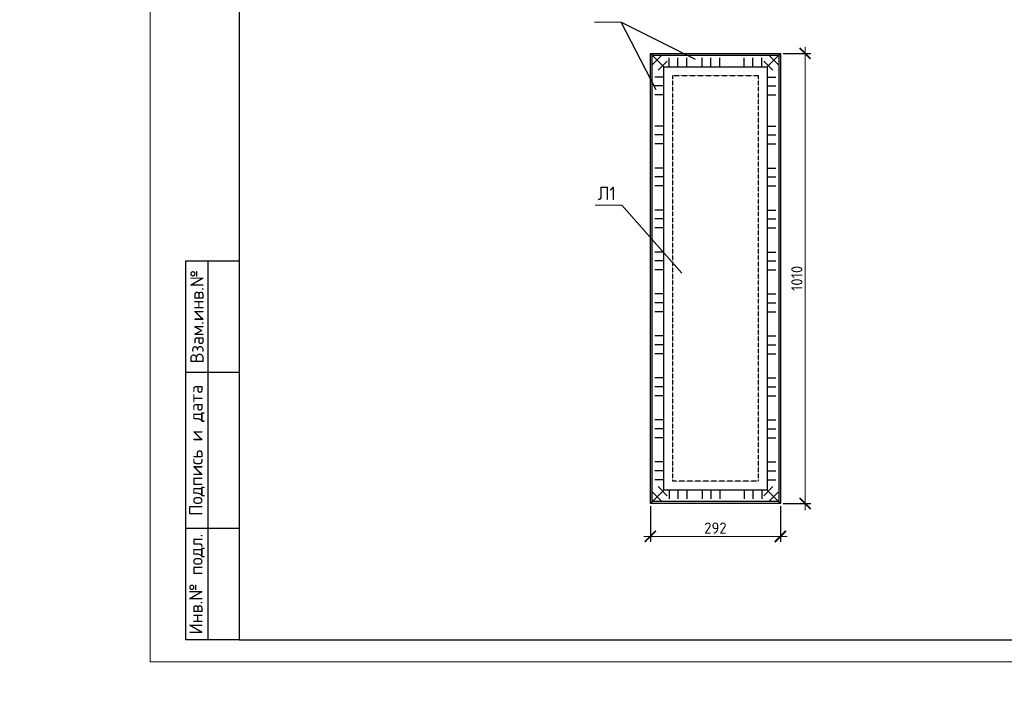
# Model space of a CAD drawing. Header units: millimetres. Extents: x 259029 to 2494469, y -731578 to -57567.
# Tile 246 of 252: x 517132 to 539239, y -514484 to -499548. Entities that reach past the tile are written whole.
import ezdxf
from ezdxf import colors
from ezdxf.entities.mleader import LeaderData, LeaderLine
from ezdxf.enums import TextEntityAlignment as Align
from ezdxf.math import Vec2, Vec3

# ---------------------------------------------------------------- set-up
doc = ezdxf.new("R2010")
doc.units = ezdxf.units.MM
doc.linetypes.add('невидимая', pattern=[0.375, 0.25, -0.125])
doc.layers.get('Defpoints').update_dxf_attribs({"color": 140})
for name, color, linetype, lineweight in [('1 Плита', 3, 'Continuous', 30), ('RAZMER', 100, 'Continuous', 15), ('Выноски', 20, 'Continuous', 20), ('РАЗРЕЗЫ', 10, 'Continuous', 60), ('Символы 0.20', 1, 'Continuous', 20), ('Текст', 41, 'Continuous', 30), ('ТОНКИЕ', 7, 'Continuous', 9)]:
    doc.layers.add(name, color=color, linetype=linetype, lineweight=lineweight)
doc.layers.add('ТОЛСТЫЕ_ОСНОВНЫЕ', color=6, linetype='Continuous')
doc.styles.add('GOST-2.304_Type-B_shrink', font='GOST_Common.ttf', dxfattribs={"width": 0.8})
doc.styles.add('style1', font='GOST_Common.ttf', dxfattribs={"height": 500})
doc.styles.add('ГОСТ', font='GOST_Common.ttf')
doc.dimstyles.new('М10', dxfattribs={"dimscale": 0, "dimtxt": 2.5, "dimasz": 2.5, "dimexe": 1.25, "dimexo": 0.625, "dimtad": 1, "dimdec": 0, "dimlfac": 0.1, "dimtxsty": 'ГОСТ', "dimblk": 'ARCHTICK', "dimcen": 2.5, "dimdle": 1.5, "dimclrd": 256, "dimclre": 256, "dimclrt": 256, "dimadec": 0, "dimazin": 0, "dimtfac": 1, "dimtdec": 0, "dimtmove": 1, "dimatfit": 3, "dimfxl": 2, "dimtfill": 1, "dimlwd": -1, "dimarcsym": 0})

# ---------------------------------------------------------------- blocks, each defined once
blk = doc.blocks.new('_None')
blk = doc.blocks.new('*U645')
at = {"layer": 'ТОЛСТЫЕ_ОСНОВНЫЕ'}
for p, q in [((8, 5), (8, 90)), ((8, 90), (20, 90)), ((13, 5), (13, 90)), ((8, 65), (20, 65)), ((8, 30), (20, 30)), ((20, 5), (8, 5))]:
    blk.add_line(p, q, dxfattribs=at)
at = {"layer": 'ТОЛСТЫЕ_ОСНОВНЫЕ', "color": 6}
blk.add_lwpolyline([(20, 5), (415, 5), (415, 292), (20, 292)], close=True, dxfattribs=at)
at = {"layer": 'ТОНКИЕ'}
blk.add_lwpolyline([(0, 0), (420, 0), (420, 297), (0, 297)], close=True, dxfattribs=at)
at = {"layer": 'Текст', "style": 'style1'}
for s, p in [('Взам.инв.№', (10.5, 77.5)), ('Подпись и дата', (10.5, 47.5)), ('Инв.№ подл.', (10.5, 17.5))]:
    blk.add_text(s, height=3, rotation=90, dxfattribs=at).set_placement(p, align=Align.MIDDLE)
blk = doc.blocks.new('_ArchTick')
at = {"color": 0, "linetype": 'ByBlock', "const_width": 0.15}
blk.add_lwpolyline([(-0.5, -0.5), (0.5, 0.5)], dxfattribs=at)
blk = doc.blocks.new('*D657')
at = {"layer": 'Defpoints', "color": 0, "lineweight": -2, "ltscale": 100, "transparency": 16777216}
for p in [(534213, -500303), (534213, -510403), (534768, -510403)]:
    blk.add_point(p, dxfattribs=at)
at = {"layer": 'RAZMER', "ltscale": 100, "transparency": 16777216}
blk.add_line((534768, -500153), (534768, -510553), dxfattribs=at)
at = {"layer": 'RAZMER', "lineweight": -2, "ltscale": 100, "transparency": 16777216}
for p, q in [((534276, -500303), (534893, -500303)), ((534276, -510403), (534893, -510403))]:
    blk.add_line(p, q, dxfattribs=at)
at = {"layer": 'RAZMER', "ltscale": 100, "transparency": 16777216, "xscale": 250, "yscale": 250, "zscale": 250}
for p, rotation in [((534768, -500303), 90), ((534768, -510403), 270)]:
    blk.add_blockref('_ArchTick', p, dxfattribs=dict(at, rotation=rotation))
at = {"layer": 'RAZMER', "ltscale": 100, "transparency": 16777216, "insert": (534580, -505353), "char_height": 250, "attachment_point": 5, "rotation": 90, "style": 'ГОСТ', "bg_fill": 3, "box_fill_scale": 1.1, "bg_fill_color": 256, "bg_fill_true_color": 13158600, "bg_fill_transparency": 0}
blk.add_mtext('1010', dxfattribs=at)
blk = doc.blocks.new('*D648')
at = {"layer": 'Defpoints', "color": 0, "lineweight": -2, "ltscale": 100, "transparency": 16777216}
for p in [(531293, -510403), (534213, -510403), (534213, -511142)]:
    blk.add_point(p, dxfattribs=at)
at = {"layer": 'RAZMER', "lineweight": -2, "ltscale": 100, "transparency": 16777216}
for p, q in [((531293, -510465), (531293, -511267)), ((534213, -510465), (534213, -511267))]:
    blk.add_line(p, q, dxfattribs=at)
at = {"layer": 'RAZMER', "ltscale": 100, "transparency": 16777216}
blk.add_line((531143, -511142), (534363, -511142), dxfattribs=at)
at = {"layer": 'RAZMER', "ltscale": 100, "transparency": 16777216, "xscale": 250, "yscale": 250, "zscale": 250, "rotation": 180}
blk.add_blockref('_ArchTick', (531293, -511142), dxfattribs=at)
at = {"layer": 'RAZMER', "ltscale": 100, "transparency": 16777216, "xscale": 250, "yscale": 250, "zscale": 250}
blk.add_blockref('_ArchTick', (534213, -511142), dxfattribs=at)
at = {"layer": 'RAZMER', "ltscale": 100, "transparency": 16777216, "insert": (532753, -510955), "char_height": 250, "attachment_point": 5, "style": 'ГОСТ', "bg_fill": 3, "box_fill_scale": 1.1, "bg_fill_color": 256, "bg_fill_true_color": 13158600, "bg_fill_transparency": 0}
blk.add_mtext('292', dxfattribs=at)
blk = doc.blocks.new('ааапп')
at = {"layer": 'Символы 0.20'}
ml = blk.add_multileader_mtext('Standard', dxfattribs=at)
ml.set_content('по7(л.6)', color=256, style='ГОСТ')
ml.set_leader_properties(color=256, linetype='ByLayer', lineweight=-1)
ml.set_arrow_properties(name='NONE')
ml.build(insert=Vec2(0, 0))
ml.multileader.update_dxf_attribs({"text_left_attachment_type": 6, "text_right_attachment_type": 6, "dogleg_length": 0.25, "arrow_head_size": 200, "scale": 100})
ctx = ml.context
ctx.base_point, ctx.scale, ctx.char_height, ctx.arrow_head_size, ctx.landing_gap_size, ctx.plane_origin = Vec3(609782.7, -570717.4), 100, 250, 200, 25, Vec3(612513.4, -570395.2)
ctx.left_attachment, ctx.right_attachment = 6, 6
notes = []
notes.append((ctx, [(1, (1, 1, 0), (610957.7, -570717.4), (-1, 0), 25, [(0, [(611147.2, -569654.4)], 0, [])])]))
ctx.mtext.insert, ctx.mtext.width, ctx.mtext.defined_height, ctx.mtext.flow_direction = Vec3(609807.7, -570417.4), 1094.387, 742.8, 5
for ctx, leaders in notes:
    for number, flags, end, landing, length, lines in leaders:
        leader = LeaderData()
        leader.index, (leader.has_last_leader_line, leader.has_dogleg_vector, leader.attachment_direction) = number, flags
        leader.last_leader_point, leader.dogleg_vector, leader.dogleg_length = Vec3(end), Vec3(landing), length
        for number, points, colour, breaks in lines:
            line = LeaderLine()
            line.index, line.vertices, line.color, line.breaks = number, Vec3.list(points), colors.encode_raw_color(colour), breaks
            leader.lines.append(line)
        ctx.leaders.append(leader)

msp = doc.modelspace()

# ---------------------------------------------------------------- linework, layer by layer
at = {"color": 0, "linetype": 'Continuous', "lineweight": 13, "ltscale": 100}
for p, q in [((530038.4, -499604.3), (530636.8, -499604.3)), ((530053.3, -503712.2), (530651.7, -503712.2)), ((530651.7, -503712.2), (532001.2, -505232.5))]:
    msp.add_line(p, q, dxfattribs=at)
at = {"color": 3, "linetype": 'Continuous'}
for p, q in [((531424, -501121.4), (530636.8, -499604.3)), ((530636.8, -499604.3), (532299, -500434.1)), ((531341.9, -500553.9), (531544.4, -500351.4)), ((531466.9, -500678.9), (531669.4, -500476.4)), ((531711, -500602.7), (531711, -500402.7)), ((531911, -500602.7), (531911, -500402.7)), ((532111, -500602.7), (532111, -500402.7)), ((532453.1, -500602.7), (532453.1, -500402.7)), ((532653.1, -500602.7), (532653.1, -500402.7)), ((532853.1, -500602.7), (532853.1, -500402.7)), ((533395.2, -500602.7), (533395.2, -500402.7)), ((533595.2, -500602.7), (533595.2, -500402.7)), ((533795.2, -500602.7), (533795.2, -500402.7)), ((534039.4, -500678.9), (533836.9, -500476.4)), ((534164.4, -500553.9), (533961.9, -500351.4)), ((531593.1, -500834.3), (531393.1, -500834.3)), ((533913.1, -500834.3), (534113.1, -500834.3)), ((531593.1, -501034.3), (531393.1, -501034.3)), ((533913.1, -501034.3), (534113.1, -501034.3)), ((531593.1, -501234.3), (531393.1, -501234.3)), ((533913.1, -501234.3), (534113.1, -501234.3)), ((531593.1, -501934.3), (531393.1, -501934.3)), ((531593.1, -502134.3), (531393.1, -502134.3)), ((531593.1, -502334.3), (531393.1, -502334.3)), ((531593.1, -502876.4), (531393.1, -502876.4)), ((533913.1, -502876.4), (534113.1, -502876.4)), ((531593.1, -503076.4), (531393.1, -503076.4)), ((533913.1, -503076.4), (534113.1, -503076.4)), ((531593.1, -503276.4), (531393.1, -503276.4)), ((533913.1, -503276.4), (534113.1, -503276.4)), ((531593.1, -503818.5), (531393.1, -503818.5)), ((533913.1, -503818.5), (534113.1, -503818.5)), ((531593.1, -504018.5), (531393.1, -504018.5)), ((533913.1, -504018.5), (534113.1, -504018.5)), ((531593.1, -504218.5), (531393.1, -504218.5)), ((533913.1, -504218.5), (534113.1, -504218.5)), ((531593.1, -504760.6), (531393.1, -504760.6)), ((533913.1, -504760.6), (534113.1, -504760.6)), ((531593.1, -504960.6), (531393.1, -504960.6)), ((531593.1, -505160.6), (531393.1, -505160.6)), ((533913.1, -504960.6), (534113.1, -504960.6)), ((533913.1, -505160.6), (534113.1, -505160.6)), ((531593.1, -505702.7), (531393.1, -505702.7)), ((533913.1, -505702.7), (534113.1, -505702.7)), ((531593.1, -505902.7), (531393.1, -505902.7)), ((533913.1, -505902.7), (534113.1, -505902.7)), ((531593.1, -506102.7), (531393.1, -506102.7)), ((533913.1, -506102.7), (534113.1, -506102.7)), ((531593.1, -506644.8), (531393.1, -506644.8)), ((533913.1, -506644.8), (534113.1, -506644.8))]:
    msp.add_line(p, q, dxfattribs=at)
at = {"layer": '1 Плита', "color": 2, "linetype": 'Continuous', "lineweight": 30}
for p, q in [((531293.1, -500302.7), (531593.1, -500602.7)), ((533913.1, -500602.7), (534213.1, -500302.7))]:
    msp.add_line(p, q, dxfattribs=at)

# ---------------------------------------------------------------- texts
at = {"color": 0, "linetype": 'Continuous', "lineweight": 13, "ltscale": 100, "style": 'GOST-2.304_Type-B_shrink'}
msp.add_text('Л1', height=300, dxfattribs=at).set_placement((530111.7, -503593.9))
at = {"layer": 'Выноски'}
note = msp.add_mtext_static_columns([''] * 2, width=18604.939, gutter_width=10240.1, height=0, dxfattribs=dict(at, insert=(492603, -503134.4), char_height=250, attachment_point=1, style='ГОСТ'))
for column, words in zip([note] + note.columns.linked_columns, ['\\pi1500;1.^IВ процессе бетонирования обеспечить соблюдение защитных слоев и мест положения рабочей арматуры согласно проекту. \\P2.^IСоединения каркасов выполнить вязкой отожженой проволокой диаметром 2,0-3,0мм.\\P\\pi812.5,l41.6675;\\P', '']):
    column.text = words
note = msp.add_mtext_static_columns([''] * 2, width=18604.939, gutter_width=10240.1, height=0, dxfattribs=dict(at, insert=(295601.8, -509833), char_height=250, attachment_point=1, style='ГОСТ'))
for column, words in zip([note] + note.columns.linked_columns, ['\\pi8790.91665;Общие указания:\\P\\pi570.45,l346.2,t2000;1.^IСтроительство здания должно производиться в соответствии с проектом производства работ (ППР). при {\\H1.66663x; }\\P\\pi0,t346.2;отсутствии проекта ППР в производство строительно-монтажных работ запрещается. {\\H1.18896x; }\\P\\pi570.45,t2000;2.^IМонтаж сборных конструкций вести в соответствии с требованиями СП 70.13330.2012 "Несущие и {\\H1.54818x; }\\P\\pi0,t346.2;ограждающие конструкции "(акт.ред. СНиП 3.03.01-87*).{\\H1.62844x;\\C0; \\H0.61408x;\\P\\pi570.45,t2000;}3.^IВсе сварные работы следует вести в соответствии с ГОСТ 5264-80* "Ручная дуговая сварка.Соединения {\\H1.20169x; }\\P\\pi0,t346.2;сварные" и  ГОСТ 14098-2014 "Соединения сварные арматуры и закладных деталей железобетонных конструкций". {\\H1.54394x; }\\PСварку вести электродами типа Э42А. {\\H1.42985x;\\C0; \\H0.69937x;\\P\\pi570.45,t2000;}4.^IВсе металлические конструкции окрасить эмалью ПФ-1189 по ГОСТ 6465-79 в два слоя. Эмаль наносить на {\\H1.46788x; }\\P\\pi0,t346.2;грунтовку ГФ-021 по ГОСТ 25129-82 (первый слой - на заводе-изготовителе, второй слой - на монтаже).{\\H1.65521x;\\C0; \\H0.60415x;\\P\\pi10052.46968,l0,tz;\\H1.55946x; \\H0.64125x;\\P\\H1.64685x; \\H0.60722x;\\P\\pi812.5,l41.6675;\\H1.23852x; \\H0.80742x;\\P}', '']):
    column.text = words

# ---------------------------------------------------------------- next in the draw order: block references
at = {"layer": 'РАЗРЕЗЫ', "color": 2, "lineweight": -2, "rotation": 45.00000000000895}
msp.add_blockref('ааапп', (-370061.8, -617495.3), dxfattribs=at)

# ---------------------------------------------------------------- next in the draw order: linework, layer by layer
at = {"color": 3, "linetype": 'Continuous'}
for p, q in [((531593.1, -506844.8), (531393.1, -506844.8)), ((533913.1, -506844.8), (534113.1, -506844.8)), ((531593.1, -507044.8), (531393.1, -507044.8)), ((533913.1, -507044.8), (534113.1, -507044.8)), ((531593.1, -507586.9), (531393.1, -507586.9)), ((533913.1, -507586.9), (534113.1, -507586.9)), ((531593.1, -507786.9), (531393.1, -507786.9)), ((533913.1, -507786.9), (534113.1, -507786.9)), ((531593.1, -507986.9), (531393.1, -507986.9)), ((533913.1, -507986.9), (534113.1, -507986.9)), ((531593.1, -508529), (531393.1, -508529)), ((533913.1, -508529), (534113.1, -508529)), ((531593.1, -508729), (531393.1, -508729)), ((533913.1, -508729), (534113.1, -508729)), ((531593.1, -508929), (531393.1, -508929)), ((533913.1, -508929), (534113.1, -508929)), ((531593.1, -509471.1), (531393.1, -509471.1)), ((533913.1, -509471.1), (534113.1, -509471.1)), ((531593.1, -509671.1), (531393.1, -509671.1)), ((533913.1, -509671.1), (534113.1, -509671.1)), ((531593.1, -509871.1), (531393.1, -509871.1)), ((531466.9, -510026.4), (531669.4, -510228.9)), ((534039.4, -510026.4), (533836.9, -510228.9)), ((533913.1, -509871.1), (534113.1, -509871.1)), ((531341.9, -510151.4), (531544.4, -510353.9)), ((531711, -510102.7), (531711, -510302.7)), ((531911, -510102.7), (531911, -510302.7)), ((532111, -510102.7), (532111, -510302.7)), ((532453.1, -510102.7), (532453.1, -510302.7)), ((532653.1, -510102.7), (532653.1, -510302.7)), ((532853.1, -510102.7), (532853.1, -510302.7)), ((533395.2, -510102.7), (533395.2, -510302.7)), ((533595.2, -510102.7), (533595.2, -510302.7)), ((533795.2, -510102.7), (533795.2, -510302.7)), ((534164.4, -510151.4), (533961.9, -510353.9))]:
    msp.add_line(p, q, dxfattribs=at)
msp.add_lwpolyline([(531593.1, -500602.7), (533913.1, -500602.7), (533913.1, -510102.7), (531593.1, -510102.7)], close=True, dxfattribs=at)
at = {"linetype": 'невидимая'}
msp.add_lwpolyline([(531793.1, -500802.7), (533713.1, -500802.7), (533713.1, -509902.7), (531793.1, -509902.7)], close=True, dxfattribs=at)
at = {"layer": '1 Плита', "color": 2, "linetype": 'Continuous', "lineweight": 30}
for p, q in [((531293.1, -510402.7), (531593.1, -510102.7)), ((533913.1, -510102.7), (534213.1, -510402.7))]:
    msp.add_line(p, q, dxfattribs=at)
for points in [[(531293.1, -500302.7), (534213.1, -500302.7), (534213.1, -510402.7), (531293.1, -510402.7)], [(531333.1, -500342.7), (534173.1, -500342.7), (534173.1, -510362.7), (531333.1, -510362.7)]]:
    msp.add_lwpolyline(points, close=True, dxfattribs=at)

# ---------------------------------------------------------------- next in the draw order: block references
at = {"xscale": 100, "yscale": 100, "zscale": 100}
msp.add_blockref('*U645', (520060.9, -513960.7), dxfattribs=at)

# ---------------------------------------------------------------- next in the draw order: texts
at = {"layer": 'Выноски'}
note = msp.add_mtext_static_columns([''] * 2, width=19641.405, gutter_width=8167.2, height=0, dxfattribs=dict(at, insert=(448190.9, -513388), char_height=250, attachment_point=1, style='ГОСТ'))
for column, words in zip([note] + note.columns.linked_columns, ['\\pi10570.70257;\\P\\pi570.45,l346.2,t2000;1.^IСварку производить согласно СП70.1330.2011 электродами Э42 ГОСТ 9467-75*.{\\H1.46663x; }\\P2.^IДлину швов принимать по длине сопряжения свариваемых элементов, все катеты сварных швов принимать {\\H1.45562x; }\\P\\pi0,t346.2;высотой 6 мм, кроме оговоренных.{\\H1.45929x; }\\P\\pi10570.70257,l0,tz;{\\H1.82477x;\\C0; \\H0.54801x;\\P\\H1.55841x; \\H0.64168x;\\P\\pi812.5,l41.6675;\\H1.268x; \\H0.78865x;\\P}', '']):
    column.text = words

# ---------------------------------------------------------------- next in the draw order: dimensions: what is measured, and where the dimension line sits
at = {"layer": 'RAZMER', "color": 30, "ltscale": 100}
dim = msp.add_linear_dim(base=(534767.8, -510402.7), p1=(534213.1, -500302.7), p2=(534213.1, -510402.7), angle=90, dimstyle='М10', override={"dimscale": 100, "dimtix": 0, "dimtofl": 1, "dimtmove": 1, "dimatfit": 3}, dxfattribs=at)
dim.commit()
dim.dimension.update_dxf_attribs({"geometry": '*D657', "text_midpoint": (534580.3, -505352.7)})

# ---------------------------------------------------------------- next in the draw order: linework, layer by layer
at = {"color": 3, "linetype": 'Continuous'}
for p, q in [((533913.1, -501934.3), (534113.1, -501934.3)), ((533913.1, -502134.3), (534113.1, -502134.3)), ((533913.1, -502334.3), (534113.1, -502334.3))]:
    msp.add_line(p, q, dxfattribs=at)

# ---------------------------------------------------------------- next in the draw order: dimensions: what is measured, and where the dimension line sits
at = {"layer": 'RAZMER', "color": 30, "ltscale": 100}
dim = msp.add_linear_dim(base=(534213.1, -511142.1), p1=(531293.1, -510402.7), p2=(534213.1, -510402.7), dimstyle='М10', override={"dimscale": 100, "dimtix": 0, "dimtofl": 1, "dimtmove": 1, "dimatfit": 3}, dxfattribs=at)
dim.commit()
dim.dimension.update_dxf_attribs({"geometry": '*D648', "text_midpoint": (532753.1, -510954.6)})

# ---------------------------------------------------------------- next in the draw order: texts
at = {"layer": 'Выноски'}
note = msp.add_mtext_static_columns([''] * 2, width=19641.405, gutter_width=8167.2, height=0, dxfattribs=dict(at, insert=(385740.7, -502617.6), char_height=250, attachment_point=1, style='ГОСТ'))
for column, words in zip([note] + note.columns.linked_columns, ['\\pi10527.89954; \\P\\pi570.45,l346.2,t2000;1.^IОбщие указания см. лист 1. {\\H1.46663x; }\\P2.^IМонтажные узлы 1;2;3;4;6;7;8 см. лист{\\C0; 7.\\H1.45562x; \\H0.68699x;\\P}3.^IСварку производить согласно СП70.1330.2011 электродами Э42 ГОСТ 9467-75*.{\\H1.45929x; }\\P4.^IВсе металлические конструкции окрасить эмалью ПФ-1189 по ГОСТ 6465-79 в два слоя. Эмаль наносить на {\\H1.45807x; }\\P\\pi0,t346.2;грунтовку ГФ-021 по ГОСТ 25129-82 (первый слой - на заводе-изготовителе, второй слой - на монтаже).{\\H1.65848x; }\\P\\pi570.45,t2000;5.^IОгнезащиту металлических косоуров см.л. 9.{\\H1.19167x; }\\P6.^IДлину швов принимать по длине сопряжения свариваемых элементов. все катеты сварных швов принимать {\\H1.54728x; }\\P\\pi0,t346.2;высотой 6 мм, кроме оговоренных.{\\H1.42874x; }\\P\\pi570.45,t2000;7.^IМонтаж стальных конструкций производить в соответствии с указаниями СП 70.1333.0.2012"Несущие и {\\H1.46825x; }\\P\\pi0,t346.2;ограждающие конструкции".{\\H1.45508x; }\\P\\pi570.45,t2000;8.^IЖелезобетонные изделия монтировать на цем-песчаном растворе М100 толщ. 10мм.{\\H1.46099x; }\\P{\\C0;9.^IНа разрезах 1-1;2-2 отметки чистого пола.\\H1.45599x; \\H0.68682x;\\P\\pi10570.70257,l0,tz;\\H1.82587x; \\H0.54768x;\\P\\H1.55804x; \\H0.64183x;\\P\\H1.64732x; \\H0.60705x;\\P\\pi812.5,l41.6675;\\H1.23836x; \\H0.80752x;\\P}', '']):
    column.text = words

doc.saveas('drawing.dxf')
